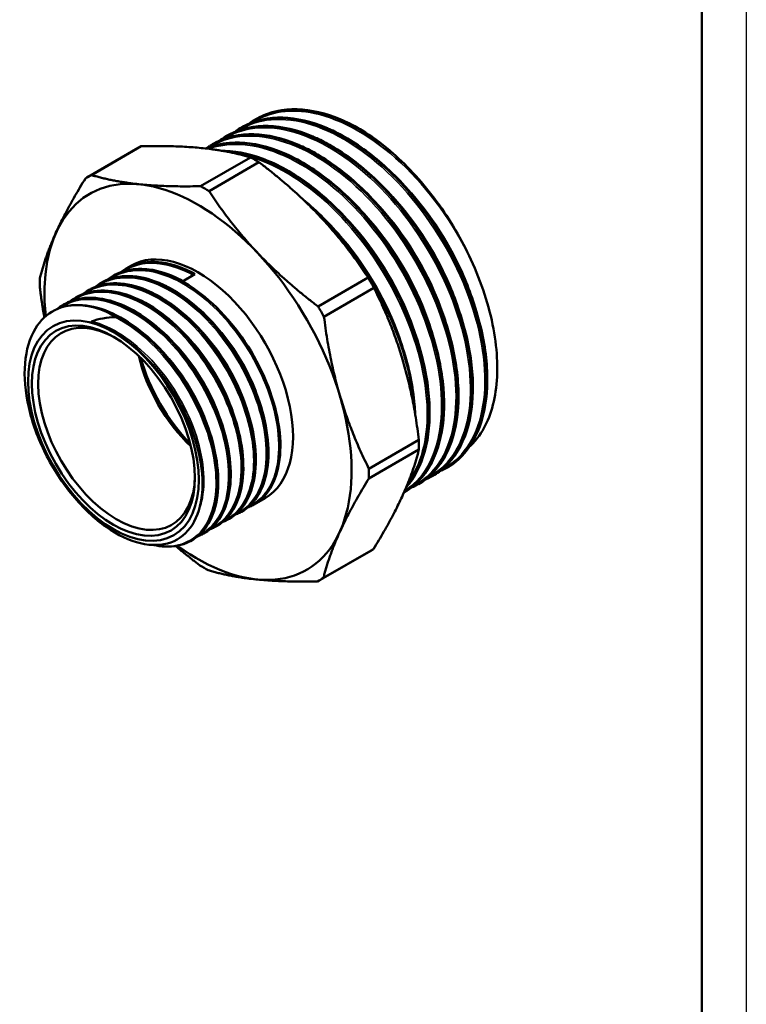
# Model space of a CAD drawing. Header units: millimetres. Extents: x 0 to 698, y -67 to 297.
# Tile 7 of 14: x 128 to 210, y 62 to 174. Entities that reach past the tile are written whole.
import ezdxf

# ---------------------------------------------------------------- set-up
doc = ezdxf.new("R2010")
doc.units = ezdxf.units.MM
for name, color, linetype, lineweight in [('Видимые тонкие (ГОСТ)', 7, 'Continuous', 35), ('Видимый контур (ГОСТ)', 7, 'Continuous', 50), ('Кромка (ГОСТ)', 7, 'Continuous', 50)]:
    doc.layers.add(name, color=color, linetype=linetype, lineweight=lineweight)

# ---------------------------------------------------------------- blocks, each defined once
blk = doc.blocks.new('Рамки ГОСТ_ граница 297x210')
at = {"layer": 'Кромка (ГОСТ)', "lineweight": 25}
blk.add_line((210, 297), (210, 0), dxfattribs=at)
at = {"layer": 'Кромка (ГОСТ)'}
blk.add_line((205, 5), (205, 292), dxfattribs=at)

msp = doc.modelspace()

# ---------------------------------------------------------------- linework, layer by layer
at = {"layer": 'Видимые тонкие (ГОСТ)'}
for points, knots in [([(178.935, 146.483), (176.967, 150.582), (174.17, 154.449), (171.039, 157.381), (167.909, 160.313), (164.46, 162.297), (161.303, 162.971), (158.663, 163.534), (156.237, 163.179), (154.32, 161.969)], [8.4854763, 8.4854763, 8.4854763, 8.4854763, 9.1025095, 9.1025095, 9.1025095, 9.7193712, 9.7193712, 9.7193712, 10.23532, 10.23532, 10.23532, 10.23532]), ([(175.769, 122.858), (176.125, 123.038), (176.464, 123.247), (176.785, 123.486), (178.867, 125.033), (180.172, 127.804), (180.456, 131.297), (180.74, 134.789), (180.002, 138.986), (178.365, 143.13), (176.728, 147.272), (174.2, 151.342), (171.225, 154.603), (168.25, 157.865), (164.842, 160.303), (161.601, 161.476), (158.36, 162.649), (155.302, 162.552), (152.964, 161.197), (152.872, 161.144), (152.782, 161.089), (152.693, 161.032)], [13.3221223, 13.3221223, 13.3221223, 13.3221223, 13.4171101, 13.4171101, 13.4171101, 14.0328561, 14.0328561, 14.0328561, 14.6484548, 14.6484548, 14.6484548, 15.2639091, 15.2639091, 15.2639091, 15.879222, 15.879222, 15.879222, 16.4943964, 16.4943964, 16.4943964, 16.5185053, 16.5185053, 16.5185053, 16.5185053]), ([(174.143, 121.917), (176.3, 123.02), (177.841, 125.227), (178.506, 128.193), (179.214, 131.348), (178.926, 135.348), (177.685, 139.471), (176.444, 143.594), (174.256, 147.822), (171.502, 151.394), (168.748, 154.966), (165.441, 157.866), (162.161, 159.572), (158.882, 161.277), (155.644, 161.78), (153.018, 160.985), (152.322, 160.775), (151.671, 160.474), (151.069, 160.089)], [19.6052876, 19.6052876, 19.6052876, 19.6052876, 20.1827002, 20.1827002, 20.1827002, 20.7969877, 20.7969877, 20.7969877, 21.4111603, 21.4111603, 21.4111603, 22.0252208, 22.0252208, 22.0252208, 22.6391721, 22.6391721, 22.6391721, 22.8016906, 22.8016906, 22.8016906, 22.8016906]), ([(172.513, 120.982), (174.216, 121.856), (175.546, 123.402), (176.349, 125.487), (177.436, 128.307), (177.554, 132.098), (176.671, 136.17), (175.789, 140.24), (173.911, 144.571), (171.367, 148.378), (168.824, 152.184), (165.627, 155.448), (162.341, 157.578), (159.057, 159.707), (155.7, 160.692), (152.863, 160.352), (151.607, 160.202), (150.456, 159.791), (149.444, 159.147)], [25.8883955, 25.8883955, 25.8883955, 25.8883955, 26.3446118, 26.3446118, 26.3446118, 26.9619709, 26.9619709, 26.9619709, 27.5789788, 27.5789788, 27.5789788, 28.1956477, 28.1956477, 28.1956477, 28.8119896, 28.8119896, 28.8119896, 29.0848759, 29.0848759, 29.0848759, 29.0848759]), ([(171.464, 120.375), (172.455, 121.002), (173.299, 121.873), (173.957, 122.968), (175.404, 125.375), (175.942, 128.847), (175.465, 132.759), (174.989, 136.67), (173.5, 141.002), (171.256, 144.975), (169.013, 148.948), (166.025, 152.544), (162.816, 155.117), (159.607, 157.689), (156.193, 159.227), (153.171, 159.451), (151.803, 159.552), (150.519, 159.384), (149.36, 158.965)], [32.2245195, 32.2245195, 32.2245195, 32.2245195, 32.5038467, 32.5038467, 32.5038467, 33.1182345, 33.1182345, 33.1182345, 33.7323902, 33.7323902, 33.7323902, 34.3463255, 34.3463255, 34.3463255, 34.960052, 34.960052, 34.960052, 35.2377604, 35.2377604, 35.2377604, 35.2377604]), ([(171.879, 121.352), (173.304, 123.3), (174.056, 126.103), (174.009, 129.374), (173.956, 133.072), (172.881, 137.351), (170.967, 141.442), (169.055, 145.531), (166.313, 149.412), (163.221, 152.389), (160.109, 155.384), (156.657, 157.45), (153.479, 158.207), (153.295, 158.25), (153.113, 158.29), (152.932, 158.325)], [38.7267892, 38.7267892, 38.7267892, 38.7267892, 39.2699454, 39.2699454, 39.2699454, 39.8840741, 39.8840741, 39.8840741, 40.4977763, 40.4977763, 40.4977763, 41.1153684, 41.1153684, 41.1153684, 41.1509853, 41.1509853, 41.1509853, 41.1509853]), ([(179.738, 140.004), (179.25, 141.89), (178.551, 143.818), (177.662, 145.703), (175.925, 149.382), (173.468, 152.875), (170.697, 155.602)], [8.16924406, 8.16924406, 8.16924406, 8.16924406, 8.47255729, 8.47255729, 8.47255729, 9.06479214, 9.06479214, 9.06479214, 9.06479214]), ([(178.113, 139.058), (177.648, 140.861), (176.989, 142.703), (176.155, 144.508), (174.412, 148.278), (171.909, 151.87), (169.076, 154.658)], [14.45207753, 14.45207753, 14.45207753, 14.45207753, 14.74201876, 14.74201876, 14.74201876, 15.34760024, 15.34760024, 15.34760024, 15.34760024]), ([(176.489, 138.113), (176.07, 139.74), (175.493, 141.398), (174.771, 143.033), (173.046, 146.937), (170.496, 150.687), (167.582, 153.588), (167.54, 153.63), (167.497, 153.672), (167.455, 153.713)], [20.73490841, 20.73490841, 20.73490841, 20.73490841, 20.99657465, 20.99657465, 20.99657465, 21.62133018, 21.62133018, 21.62133018, 21.63041084, 21.63041084, 21.63041084, 21.63041084]), ([(174.86, 137.186), (174.453, 138.761), (173.899, 140.365), (173.208, 141.949), (171.495, 145.874), (168.946, 149.653), (166.025, 152.579), (165.952, 152.653), (165.878, 152.726), (165.804, 152.799)], [27.01871725, 27.01871725, 27.01871725, 27.01871725, 27.27204514, 27.27204514, 27.27204514, 27.89954752, 27.89954752, 27.89954752, 27.91534831, 27.91534831, 27.91534831, 27.91534831]), ([(173.234, 136.247), (172.863, 137.684), (172.37, 139.146), (171.76, 140.594), (170.113, 144.509), (167.625, 148.308), (164.747, 151.286), (164.559, 151.481), (164.369, 151.672), (164.178, 151.859)], [33.30190256, 33.30190256, 33.30190256, 33.30190256, 33.53308224, 33.53308224, 33.53308224, 34.15770526, 34.15770526, 34.15770526, 34.19853362, 34.19853362, 34.19853362, 34.19853362]), ([(171.608, 135.308), (171.276, 136.596), (170.845, 137.903), (170.32, 139.204), (168.736, 143.124), (166.302, 146.959), (163.454, 149.997), (163.157, 150.314), (162.856, 150.621), (162.551, 150.92)], [39.58508787, 39.58508787, 39.58508787, 39.58508787, 39.79228816, 39.79228816, 39.79228816, 40.41666444, 40.41666444, 40.41666444, 40.48171893, 40.48171893, 40.48171893, 40.48171893]), ([(139.672, 145.114), (140.991, 146), (142.681, 146.28), (144.526, 145.895), (145.528, 145.687), (146.573, 145.289), (147.62, 144.718)], [40.01262086, 40.01262086, 40.01262086, 40.01262086, 40.54503282, 40.54503282, 40.54503282, 40.83397029, 40.83397029, 40.83397029, 40.83397029]), ([(136.844, 143.481), (137.264, 143.767), (137.721, 143.992), (138.211, 144.15), (140.165, 144.779), (142.628, 144.335), (145.083, 142.921), (147.537, 141.507), (149.966, 139.132), (151.858, 136.315), (153.75, 133.498), (155.093, 130.258), (155.61, 127.297), (156.143, 124.24), (155.791, 121.504), (154.645, 119.719), (154.103, 118.874), (153.385, 118.244), (152.539, 117.852)], [27.4462502, 27.4462502, 27.4462502, 27.4462502, 27.6163594, 27.6163594, 27.6163594, 28.2945069, 28.2945069, 28.2945069, 28.9723637, 28.9723637, 28.9723637, 29.6499456, 29.6499456, 29.6499456, 30.349368, 30.349368, 30.349368, 30.6804269, 30.6804269, 30.6804269, 30.6804269]), ([(138.256, 144.301), (138.316, 144.342), (138.377, 144.381), (138.438, 144.419), (140.159, 145.485), (142.483, 145.517), (144.921, 144.516), (147.357, 143.515), (149.891, 141.489), (151.987, 138.88), (154.083, 136.272), (155.728, 133.101), (156.582, 130.053), (157.441, 126.984), (157.491, 124.061), (156.733, 121.926), (156.184, 120.381), (155.213, 119.257), (153.955, 118.666)], [33.7294356, 33.7294356, 33.7294356, 33.7294356, 33.75366, 33.75366, 33.75366, 34.4322408, 34.4322408, 34.4322408, 35.1102118, 35.1102118, 35.1102118, 35.7876359, 35.7876359, 35.7876359, 36.469695, 36.469695, 36.469695, 36.9635411, 36.9635411, 36.9635411, 36.9635411]), ([(135.432, 142.661), (136.266, 143.226), (137.245, 143.552), (138.325, 143.609), (140.507, 143.723), (143.085, 142.736), (145.508, 140.867), (147.931, 138.999), (150.183, 136.264), (151.788, 133.262), (153.386, 130.275), (154.332, 127.044), (154.434, 124.269), (154.537, 121.484), (153.789, 119.179), (152.364, 117.858), (151.994, 117.516), (151.579, 117.24), (151.128, 117.033)], [21.1630649, 21.1630649, 21.1630649, 21.1630649, 21.5002827, 21.5002827, 21.5002827, 22.1817615, 22.1817615, 22.1817615, 22.8628051, 22.8628051, 22.8628051, 23.540485, 23.540485, 23.540485, 24.2207093, 24.2207093, 24.2207093, 24.397119, 24.397119, 24.397119, 24.397119]), ([(132.576, 141.019), (134.15, 142.092), (136.267, 142.273), (138.535, 141.521), (140.95, 140.719), (143.52, 138.865), (145.701, 136.365), (147.881, 133.866), (149.658, 130.739), (150.659, 127.664), (151.66, 124.59), (151.878, 121.591), (151.279, 119.319), (150.783, 117.439), (149.729, 116.068), (148.298, 115.397)], [8.5935153, 8.5935153, 8.5935153, 8.5935153, 9.231517, 9.231517, 9.231517, 9.9109131, 9.9109131, 9.9109131, 10.5901319, 10.5901319, 10.5901319, 11.2691773, 11.2691773, 11.2691773, 11.8310326, 11.8310326, 11.8310326, 11.8310326]), ([(134.016, 141.846), (135.156, 142.613), (136.57, 142.932), (138.127, 142.751), (140.421, 142.483), (143.011, 141.132), (145.351, 138.992), (147.691, 136.854), (149.765, 133.943), (151.139, 130.891), (152.512, 127.841), (153.177, 124.671), (153.001, 122.069), (152.824, 119.468), (151.809, 117.453), (150.184, 116.462), (150.033, 116.37), (149.876, 116.287), (149.715, 116.213)], [14.8798796, 14.8798796, 14.8798796, 14.8798796, 15.3400311, 15.3400311, 15.3400311, 16.0179738, 16.0179738, 16.0179738, 16.6957747, 16.6957747, 16.6957747, 17.3734378, 17.3734378, 17.3734378, 18.0509669, 18.0509669, 18.0509669, 18.1139337, 18.1139337, 18.1139337, 18.1139337]), ([(136.159, 139.498), (138.394, 138.943), (140.832, 137.357), (142.934, 135.104), (145.035, 132.853), (146.784, 129.953), (147.797, 127.068), (148.811, 124.184), (149.082, 121.336), (148.561, 119.174), (148.486, 118.863), (148.395, 118.567), (148.289, 118.287)], [2.8798498, 2.8798498, 2.8798498, 2.8798498, 3.576419, 3.576419, 3.576419, 4.2727633, 4.2727633, 4.2727633, 4.968887, 4.968887, 4.968887, 5.0689782, 5.0689782, 5.0689782, 5.0689782]), ([(138.846, 139.972), (141.311, 138.7), (143.796, 136.433), (145.773, 133.667), (147.75, 130.902), (149.205, 127.659), (149.834, 124.648), (150.464, 121.637), (150.264, 118.879), (149.29, 116.978), (148.315, 115.077), (146.574, 114.045), (144.454, 114.112), (144.072, 114.124), (143.679, 114.172), (143.277, 114.254)], [3.1083047, 3.1083047, 3.1083047, 3.1083047, 3.7894789, 3.7894789, 3.7894789, 4.4704393, 4.4704393, 4.4704393, 5.1511899, 5.1511899, 5.1511899, 5.8317349, 5.8317349, 5.8317349, 5.9542342, 5.9542342, 5.9542342, 5.9542342]), ([(147.927, 139.049), (149.99, 137.031), (151.787, 134.373), (152.952, 131.628), (153.377, 130.628), (153.716, 129.619), (153.966, 128.629)], [28.63698014, 28.63698014, 28.63698014, 28.63698014, 29.30131441, 29.30131441, 29.30131441, 29.54349619, 29.54349619, 29.54349619, 29.54349619]), ([(149.342, 139.865), (151.409, 137.843), (153.208, 135.18), (154.372, 132.431), (154.794, 131.437), (155.131, 130.434), (155.379, 129.45)], [34.92031071, 34.92031071, 34.92031071, 34.92031071, 35.58563054, 35.58563054, 35.58563054, 35.82625221, 35.82625221, 35.82625221, 35.82625221]), ([(139.393, 137.849), (141.685, 136.383), (143.905, 134.022), (145.561, 131.309), (147.216, 128.596), (148.295, 125.554), (148.565, 122.877), (148.571, 122.819), (148.576, 122.761), (148.581, 122.704)], [3.220011, 3.220011, 3.220011, 3.220011, 3.9177552, 3.9177552, 3.9177552, 4.6152757, 4.6152757, 4.6152757, 4.6303367, 4.6303367, 4.6303367, 4.6303367]), ([(146.502, 138.243), (146.513, 138.232), (146.524, 138.222), (146.535, 138.211), (148.698, 136.092), (150.56, 133.268), (151.714, 130.386), (152.056, 129.53), (152.336, 128.671), (152.55, 127.826)], [22.35267526, 22.35267526, 22.35267526, 22.35267526, 22.35623443, 22.35623443, 22.35623443, 23.05248459, 23.05248459, 23.05248459, 23.25918097, 23.25918097, 23.25918097, 23.25918097]), ([(145.088, 137.427), (145.122, 137.394), (145.156, 137.36), (145.19, 137.327), (147.336, 135.203), (149.18, 132.388), (150.32, 129.518), (150.653, 128.679), (150.926, 127.837), (151.135, 127.009)], [16.06948995, 16.06948995, 16.06948995, 16.06948995, 16.08039601, 16.08039601, 16.08039601, 16.77342867, 16.77342867, 16.77342867, 16.97599566, 16.97599566, 16.97599566, 16.97599566]), ([(143.692, 136.592), (143.84, 136.447), (143.987, 136.299), (144.132, 136.148), (146.25, 133.946), (148.035, 131.08), (149.097, 128.201), (149.348, 127.523), (149.558, 126.845), (149.726, 126.176)], [9.78824765, 9.78824765, 9.78824765, 9.78824765, 9.83594202, 9.83594202, 9.83594202, 10.53045737, 10.53045737, 10.53045737, 10.6941723, 10.6941723, 10.6941723, 10.6941723])]:
    msp.add_open_spline(points, degree=3, knots=knots, dxfattribs=at)
at = {"layer": 'Видимый контур (ГОСТ)'}
for p, q in [((154.68, 162.322), (154.674, 162.319)), ((153.053, 161.383), (153.048, 161.38)), ((151.427, 160.444), (151.421, 160.441)), ((135.757, 155.814), (141.393, 159.067)), ((136.128, 156.016), (141.763, 159.27)), ((149.801, 159.505), (149.795, 159.502)), ((148.453, 154.756), (154.088, 158.009)), ((149.399, 154.207), (155.035, 157.46)), ((140.592, 145.782), (140.056, 145.473)), ((138.653, 144.663), (138.641, 144.656)), ((147.805, 144.825), (146.402, 144.015)), ((137.238, 143.846), (137.227, 143.84)), ((161.7, 141.182), (167.336, 144.435)), ((135.824, 143.03), (135.813, 143.023)), ((162.367, 140.022), (168.003, 143.276)), ((132.996, 141.397), (132.985, 141.39)), ((134.41, 142.213), (134.399, 142.207)), ((167.438, 122.862), (173.074, 126.116)), ((167.436, 121.771), (173.072, 125.025)), ((176.291, 123.011), (176.286, 123.008)), ((174.665, 122.072), (174.659, 122.069)), ((171.412, 120.194), (171.407, 120.191)), ((173.039, 121.133), (173.033, 121.13)), ((155.737, 119.55), (154.494, 118.832)), ((153.091, 118.022), (153.079, 118.016)), ((151.676, 117.206), (151.665, 117.199)), ((150.262, 116.389), (150.251, 116.383)), ((147.434, 114.756), (147.422, 114.75)), ((148.848, 115.573), (148.837, 115.566)), ((162.007, 110.347), (167.643, 113.601)), ((162.307, 110.529), (167.942, 113.782))]:
    msp.add_line(p, q, dxfattribs=at)
for centre, major_axis, start_param, end_param in [((154.518, 136.334), (-13.125, 22.733), 6.2553196, 6.2831853), ((154.518, 136.334), (-13.125, 22.733), 5.4699214, 5.5209035), ((166.155, 143.053), (-11.212, 19.421), 5.2446865, 5.2665947), ((148.882, 133.081), (-13.125, 22.733), 6.2553196, 6.3063017), ((148.164, 132.666), (12.246, -21.211), 5.3645127, 10.3353109), ((148.882, 133.081), (13.125, -22.733), 2.3283288, 2.3793109), ((148.164, 132.666), (7.572, -13.116), 0, 3.1415927), ((148.882, 133.081), (-13.125, 22.733), 0.7575324, 0.8085145), ((154.518, 136.334), (-13.125, 22.733), 4.6845232, 4.7355054), ((139.241, 127.514), (-7.572, 13.116), 5.8465295, 5.8965551), ((148.882, 133.081), (13.125, -22.733), 1.5429306, 1.5939127), ((138.972, 127.359), (-6.25, 10.825), 5.5175923, 10.1903709), ((149.932, 133.687), (6.25, -10.825), 4.2228668, 5.2019111), ((150.639, 134.095), (6.75, -11.691), 4.2869142, 5.1378637), ((154.518, 136.334), (-13.125, 22.733), 3.8991251, 3.9501072), ((148.882, 133.081), (13.125, -22.733), 0.7575324, 0.8085145), ((154.518, 136.334), (13.125, -22.733), 0, 0.0231164), ((148.882, 133.081), (-13.125, 22.733), 2.3283288, 2.3793109), ((148.882, 133.081), (13.125, -22.733), 6.2553196, 6.3063017)]:
    msp.add_ellipse(centre, major_axis=major_axis, ratio=0.5773503, start_param=start_param, end_param=end_param, dxfattribs=at)
for major_axis in [(-6.81, 11.795), (-6.5, 11.258)]:
    msp.add_ellipse((138.618, 127.155), major_axis=major_axis, ratio=0.5773503, dxfattribs=at)
for points, knots in [([(154.352, 162.121), (156.396, 163.429), (159.026, 163.757), (161.877, 163.042), (164.562, 162.369), (167.433, 160.782), (170.126, 158.487)], [-10.2387315, -10.2387315, -10.2387315, -10.2387315, -9.6892012, -9.6892012, -9.6892012, -9.1716773, -9.1716773, -9.1716773, -9.1716773]), ([(169.789, 158.778), (166.583, 161.425), (163.15, 163.052), (160.092, 163.364), (158.076, 163.57), (156.229, 163.204), (154.683, 162.316)], [2.9104002, 2.9104002, 2.9104002, 2.9104002, 3.5231802, 3.5231802, 3.5231802, 3.9269908, 3.9269908, 3.9269908, 3.9269908]), ([(155.012, 162.503), (156.286, 163.159), (157.768, 163.476), (160.893, 163.39), (162.572, 162.997), (164.597, 162.144), (164.936, 161.989), (165.275, 161.822)], [0, 0, 0, 0, 0.7146976, 0.7146976, 1.4203678, 1.4203678, 1.5616667, 1.5616667, 1.5616667, 1.5616667]), ([(152.726, 161.182), (152.994, 161.355), (153.272, 161.512), (153.56, 161.651), (156.007, 162.832), (159.143, 162.735), (162.416, 161.382), (165.687, 160.031), (169.081, 157.432), (172.002, 154.056), (174.92, 150.682), (177.354, 146.547), (178.878, 142.393), (180.401, 138.242), (181.009, 134.09), (180.604, 130.682), (180.197, 127.252), (178.765, 124.592), (176.576, 123.185), (176.384, 123.061), (176.186, 122.948), (175.983, 122.844)], [-16.5219168, -16.5219168, -16.5219168, -16.5219168, -16.4496305, -16.4496305, -16.4496305, -15.8353362, -15.8353362, -15.8353362, -15.2215583, -15.2215583, -15.2215583, -14.6082501, -14.6082501, -14.6082501, -13.9953652, -13.9953652, -13.9953652, -13.3786405, -13.3786405, -13.3786405, -13.3245019, -13.3245019, -13.3245019, -13.3245019]), ([(176.289, 123.017), (176.988, 123.418), (177.619, 123.936), (178.168, 124.567), (179.939, 126.6), (180.849, 129.793), (180.723, 133.566), (180.597, 137.338), (179.437, 141.672), (177.442, 145.782), (175.448, 149.892), (172.628, 153.76), (169.479, 156.685), (166.331, 159.609), (162.87, 161.578), (159.706, 162.232), (157.213, 162.748), (154.914, 162.445), (153.055, 161.38)], [7.0685835, 7.0685835, 7.0685835, 7.0685835, 7.2597488, 7.2597488, 7.2597488, 7.8762553, 7.8762553, 7.8762553, 8.4925861, 8.4925861, 8.4925861, 9.108744, 9.108744, 9.108744, 9.7247322, 9.7247322, 9.7247322, 10.2101761, 10.2101761, 10.2101761, 10.2101761]), ([(153.385, 161.564), (154.66, 162.22), (156.142, 162.537), (159.267, 162.451), (160.946, 162.058), (162.807, 161.274), (162.982, 161.197), (163.683, 160.876), (164.211, 160.604), (166.336, 159.392), (167.945, 158.198), (171.105, 155.291), (172.68, 153.506), (175.461, 149.663), (176.702, 147.559), (178.709, 143.293), (179.5, 141.079), (180.542, 136.818), (180.805, 134.718), (180.778, 130.89), (180.487, 129.115), (179.387, 126.11), (178.564, 124.842), (177.232, 123.645), (176.917, 123.404), (176.586, 123.191)], [0, 0, 0, 0, 0.7146976, 0.7146976, 1.4203678, 1.4203678, 1.4934123, 1.4934123, 1.7127781, 1.7127781, 2.3773987, 2.3773987, 3.0950571, 3.0950571, 3.8098934, 3.8098934, 4.5243932, 4.5243932, 5.2393101, 5.2393101, 5.9553188, 5.9553188, 6.6713088, 6.6713088, 6.876519, 6.876519, 6.876519, 6.876519]), ([(151.102, 160.238), (151.891, 160.749), (152.766, 161.116), (153.711, 161.325), (156.44, 161.93), (159.742, 161.222), (163.039, 159.333), (166.335, 157.444), (169.611, 154.384), (172.291, 150.703), (174.971, 147.023), (177.045, 142.74), (178.152, 138.622), (179.259, 134.505), (179.396, 130.573), (178.548, 127.529), (177.814, 124.894), (176.344, 122.935), (174.356, 121.905)], [-22.8051022, -22.8051022, -22.8051022, -22.8051022, -22.5924097, -22.5924097, -22.5924097, -21.9785942, -21.9785942, -21.9785942, -21.365021, -21.365021, -21.365021, -20.7516786, -20.7516786, -20.7516786, -20.1385554, -20.1385554, -20.1385554, -19.6076872, -19.6076872, -19.6076872, -19.6076872]), ([(174.665, 122.073), (174.904, 122.211), (175.135, 122.362), (175.358, 122.528), (177.448, 124.082), (178.758, 126.863), (179.046, 130.367), (179.334, 133.871), (178.597, 138.083), (176.959, 142.242), (175.32, 146.401), (172.788, 150.489), (169.805, 153.77), (166.823, 157.05), (163.403, 159.507), (160.148, 160.699), (156.894, 161.889), (153.819, 161.808), (151.463, 160.465), (151.451, 160.458), (151.439, 160.451), (151.427, 160.444)], [13.3517688, 13.3517688, 13.3517688, 13.3517688, 13.417265, 13.417265, 13.417265, 14.0321491, 14.0321491, 14.0321491, 14.6468873, 14.6468873, 14.6468873, 15.2614828, 15.2614828, 15.2614828, 15.8759384, 15.8759384, 15.8759384, 16.4902571, 16.4902571, 16.4902571, 16.4933614, 16.4933614, 16.4933614, 16.4933614]), ([(151.759, 160.625), (153.034, 161.281), (154.516, 161.598), (157.64, 161.512), (159.32, 161.119), (161.187, 160.333), (161.367, 160.253), (162.092, 159.92), (162.638, 159.637), (164.833, 158.373), (166.497, 157.121), (169.691, 154.124), (171.253, 152.323), (174.004, 148.454), (175.228, 146.34), (177.196, 142.065), (177.965, 139.852), (178.961, 135.601), (179.2, 133.511), (179.124, 129.712), (178.809, 127.955), (177.663, 124.995), (176.818, 123.753), (175.508, 122.632), (175.24, 122.432), (174.96, 122.252)], [0, 0, 0, 0, 0.7146976, 0.7146976, 1.4203678, 1.4203678, 1.4958336, 1.4958336, 1.7224871, 1.7224871, 2.4096635, 2.4096635, 3.1265325, 3.1265325, 3.8413607, 3.8413607, 4.5558607, 4.5558607, 5.2708147, 5.2708147, 5.9868737, 5.9868737, 6.7027473, 6.7027473, 6.8762847, 6.8762847, 6.8762847, 6.8762847]), ([(169.789, 158.778), (168.751, 159.659), (167.691, 160.43), (166.067, 161.415), (165.594, 161.665), (165.275, 161.822)], [-0.27200124, -0.27200124, -0.27200124, -0.27200124, -0.13386207, -0.13386207, -0.05846279, -0.05846279, -0.05846279, -0.05846279]), ([(149.477, 159.297), (150.747, 160.113), (152.238, 160.562), (153.877, 160.598), (156.834, 160.665), (160.255, 159.393), (163.535, 157.018), (166.813, 154.645), (169.934, 151.18), (172.346, 147.253), (174.757, 143.328), (176.45, 138.96), (177.129, 134.938), (177.807, 130.919), (177.471, 127.266), (176.189, 124.639), (175.377, 122.975), (174.189, 121.727), (172.727, 120.971)], [-29.0882875, -29.0882875, -29.0882875, -29.0882875, -28.7464904, -28.7464904, -28.7464904, -28.1296001, -28.1296001, -28.1296001, -27.5130713, -27.5130713, -27.5130713, -26.8968921, -26.8968921, -26.8968921, -26.2810501, -26.2810501, -26.2810501, -25.8908725, -25.8908725, -25.8908725, -25.8908725]), ([(173.038, 121.135), (175, 122.275), (176.414, 124.363), (177.063, 127.121), (177.802, 130.264), (177.547, 134.262), (176.332, 138.397), (175.117, 142.532), (172.949, 146.786), (170.204, 150.395), (167.459, 154.003), (164.15, 156.951), (160.857, 158.708), (157.564, 160.465), (154.302, 161.022), (151.641, 160.277), (150.99, 160.094), (150.375, 159.834), (149.803, 159.501)], [19.6349541, 19.6349541, 19.6349541, 19.6349541, 20.1734581, 20.1734581, 20.1734581, 20.7869004, 20.7869004, 20.7869004, 21.400229, 21.400229, 21.400229, 22.0134471, 22.0134471, 22.0134471, 22.6265573, 22.6265573, 22.6265573, 22.7765467, 22.7765467, 22.7765467, 22.7765467]), ([(150.133, 159.686), (151.407, 160.342), (152.889, 160.659), (156.014, 160.573), (157.693, 160.18), (159.566, 159.391), (159.753, 159.309), (160.5, 158.964), (161.064, 158.67), (163.331, 157.354), (165.049, 156.042), (168.277, 152.955), (169.826, 151.137), (172.545, 147.243), (173.751, 145.12), (175.68, 140.837), (176.426, 138.624), (177.376, 134.384), (177.591, 132.305), (177.467, 128.535), (177.127, 126.798), (175.936, 123.883), (175.069, 122.668), (173.783, 121.621), (173.562, 121.46), (173.333, 121.313)], [0, 0, 0, 0, 0.7146976, 0.7146976, 1.4203678, 1.4203678, 1.4982549, 1.4982549, 1.7321981, 1.7321981, 2.4419853, 2.4419853, 3.1580372, 3.1580372, 3.8728596, 3.8728596, 4.5873613, 4.5873613, 5.302354, 5.302354, 6.018462, 6.018462, 6.7342022, 6.7342022, 6.8760224, 6.8760224, 6.8760224, 6.8760224]), ([(149.062, 159.006), (150.204, 159.486), (151.486, 159.714), (154.388, 159.634), (156.067, 159.241), (159.462, 157.811), (161.221, 156.747), (164.586, 154.091), (166.235, 152.464), (169.214, 148.863), (170.583, 146.844), (172.877, 142.676), (173.831, 140.474), (175.216, 136.162), (175.663, 133.999), (176.003, 129.979), (175.899, 128.071), (175.156, 124.748), (174.507, 123.29), (173.076, 121.438), (172.429, 120.839), (171.707, 120.374)], [0.1016005, 0.1016005, 0.1016005, 0.1016005, 0.7146976, 0.7146976, 1.4203678, 1.4203678, 2.1351856, 2.1351856, 2.8514239, 2.8514239, 3.5666255, 3.5666255, 4.2811683, 4.2811683, 4.9958516, 4.9958516, 5.7114555, 5.7114555, 6.4278814, 6.4278814, 6.8753631, 6.8753631, 6.8753631, 6.8753631]), ([(171.409, 120.2), (172.873, 121.05), (174.04, 122.417), (174.8, 124.212), (175.966, 126.966), (176.17, 130.715), (175.366, 134.779), (174.561, 138.84), (172.753, 143.198), (170.256, 147.063), (167.76, 150.926), (164.588, 154.279), (161.298, 156.515), (158.011, 158.75), (154.621, 159.859), (151.728, 159.637), (150.781, 159.564), (149.889, 159.349), (149.065, 159.001)], [25.9181394, 25.9181394, 25.9181394, 25.9181394, 26.3198935, 26.3198935, 26.3198935, 26.9363194, 26.9363194, 26.9363194, 27.5523995, 27.5523995, 27.5523995, 28.1681457, 28.1681457, 28.1681457, 28.7835703, 28.7835703, 28.7835703, 28.9849942, 28.9849942, 28.9849942, 28.9849942]), ([(149.067, 159), (150.588, 159.634), (152.344, 159.818), (154.227, 159.521), (157.339, 159.03), (160.784, 157.227), (163.958, 154.439), (167.132, 151.652), (170.021, 147.893), (172.119, 143.837), (174.217, 139.782), (175.515, 135.449), (175.792, 131.616), (176.069, 127.783), (175.324, 124.468), (173.699, 122.265), (173.054, 121.391), (172.272, 120.693), (171.381, 120.185)], [-35.2675808, -35.2675808, -35.2675808, -35.2675808, -34.8963059, -34.8963059, -34.8963059, -34.2827113, -34.2827113, -34.2827113, -33.6692341, -33.6692341, -33.6692341, -33.0558713, -33.0558713, -33.0558713, -32.4426201, -32.4426201, -32.4426201, -32.1993054, -32.1993054, -32.1993054, -32.1993054]), ([(150.931, 158.742), (151.023, 158.742), (151.116, 158.74), (152.761, 158.695), (154.441, 158.302), (157.836, 156.872), (159.595, 155.808), (162.96, 153.152), (164.609, 151.525), (167.588, 147.924), (168.956, 145.905), (171.25, 141.737), (172.205, 139.535), (173.589, 135.223), (174.037, 133.06), (174.377, 129.04), (174.273, 127.132), (173.53, 123.809), (172.881, 122.351), (171.886, 121.064), (171.768, 120.922), (171.647, 120.784)], [0.6723999, 0.6723999, 0.6723999, 0.6723999, 0.7146976, 0.7146976, 1.4203678, 1.4203678, 2.1351856, 2.1351856, 2.8514239, 2.8514239, 3.5666255, 3.5666255, 4.2811683, 4.2811683, 4.9958516, 4.9958516, 5.7114555, 5.7114555, 6.4278814, 6.4278814, 6.5202827, 6.5202827, 6.5202827, 6.5202827]), ([(171.652, 120.801), (171.879, 121.059), (172.092, 121.336), (172.291, 121.631), (173.84, 123.931), (174.494, 127.325), (174.128, 131.202), (173.762, 135.078), (172.377, 139.419), (170.211, 143.447), (168.046, 147.473), (165.109, 151.168), (161.915, 153.868), (158.721, 156.568), (155.285, 158.261), (152.206, 158.641), (151.807, 158.691), (151.414, 158.718), (151.029, 158.723)], [32.3913911, 32.3913911, 32.3913911, 32.3913911, 32.4700285, 32.4700285, 32.4700285, 33.0835334, 33.0835334, 33.0835334, 33.696811, 33.696811, 33.696811, 34.3098727, 34.3098727, 34.3098727, 34.9227302, 34.9227302, 34.9227302, 35.0021569, 35.0021569, 35.0021569, 35.0021569]), ([(151.052, 158.714), (152.238, 158.693), (153.491, 158.472), (154.777, 158.047), (158.017, 156.979), (161.452, 154.63), (164.478, 151.427), (167.503, 148.225), (170.105, 144.183), (171.828, 140.031), (173.55, 135.879), (174.387, 131.637), (174.196, 128.067), (174.036, 125.05), (173.143, 122.525), (171.654, 120.808)], [-41.2834845, -41.2834845, -41.2834845, -41.2834845, -41.0393475, -41.0393475, -41.0393475, -40.4244187, -40.4244187, -40.4244187, -39.8096365, -39.8096365, -39.8096365, -39.1949981, -39.1949981, -39.1949981, -38.6755375, -38.6755375, -38.6755375, -38.6755375]), ([(178.935, 146.483), (177.884, 148.759), (176.588, 150.963), (173.592, 155.067), (171.904, 156.93), (170.126, 158.487)], [-1.5390342, -1.5390342, -1.5390342, -1.5390342, -0.7788473, -0.7788473, 0, 0, 0, 0]), ([(160.027, 153.239), (161.58, 151.968), (163.094, 150.451), (165.962, 146.985), (167.33, 144.966), (169.624, 140.798), (170.578, 138.596), (171.963, 134.284), (172.41, 132.121), (172.61, 129.757), (172.632, 129.404), (172.645, 129.056)], [2.1888458, 2.1888458, 2.1888458, 2.1888458, 2.8514239, 2.8514239, 3.5666255, 3.5666255, 4.2811683, 4.2811683, 4.9958516, 4.9958516, 5.1223567, 5.1223567, 5.1223567, 5.1223567]), ([(172.557, 129.553), (172.34, 132.872), (171.366, 136.574), (169.748, 140.155), (167.887, 144.271), (165.182, 148.209), (162.105, 151.262), (161.68, 151.684), (161.248, 152.089), (160.81, 152.476)], [39.3289912, 39.3289912, 39.3289912, 39.3289912, 39.8620717, 39.8620717, 39.8620717, 40.4748285, 40.4748285, 40.4748285, 40.5595159, 40.5595159, 40.5595159, 40.5595159]), ([(138.408, 144.504), (139.139, 144.98), (139.977, 145.276), (140.895, 145.372), (143.036, 145.596), (145.597, 144.727), (148.037, 142.956), (150.476, 141.187), (152.779, 138.53), (154.463, 135.563), (156.162, 132.571), (157.22, 129.283), (157.42, 126.421), (157.619, 123.566), (156.963, 121.155), (155.605, 119.715), (155.215, 119.301), (154.768, 118.969), (154.274, 118.72)], [33.7412359, 33.7412359, 33.7412359, 33.7412359, 34.0314709, 34.0314709, 34.0314709, 34.7086611, 34.7086611, 34.7086611, 35.3852692, 35.3852692, 35.3852692, 36.0673284, 36.0673284, 36.0673284, 36.7475092, 36.7475092, 36.7475092, 36.9428161, 36.9428161, 36.9428161, 36.9428161]), ([(146.402, 144.015), (143.93, 145.383), (141.466, 145.764), (139.529, 145.069), (139.224, 144.959), (138.932, 144.822), (138.654, 144.661)], [-40.8407045, -40.8407045, -40.8407045, -40.8407045, -40.16238917, -40.16238917, -40.16238917, -40.05530633, -40.05530633, -40.05530633, -40.05530633]), ([(139.82, 145.325), (140.145, 145.537), (140.491, 145.713), (140.856, 145.851), (142.804, 146.583), (145.3, 146.211), (147.805, 144.825)], [40.02442116, 40.02442116, 40.02442116, 40.02442116, 40.15346881, 40.15346881, 40.15346881, 40.8407045, 40.8407045, 40.8407045, 40.8407045]), ([(178.761, 125.318), (179.091, 125.623), (179.399, 125.962), (180.726, 127.701), (181.422, 129.49), (182.042, 133.717), (181.957, 136.118), (181.002, 141.223), (180.137, 143.88), (178.935, 146.483)], [-2.8256464, -2.8256464, -2.8256464, -2.8256464, -2.5920142, -2.5920142, -1.7329735, -1.7329735, -0.8689686, -0.8689686, 0, 0, 0, 0]), ([(136.993, 143.689), (138.166, 144.444), (139.617, 144.738), (141.209, 144.519), (143.528, 144.199), (146.132, 142.794), (148.472, 140.61), (150.811, 138.426), (152.872, 135.48), (154.224, 132.409), (155.576, 129.338), (156.21, 126.164), (156.002, 123.571), (155.792, 120.956), (154.727, 118.951), (153.05, 117.999), (152.988, 117.964), (152.925, 117.93), (152.862, 117.898)], [27.4580505, 27.4580505, 27.4580505, 27.4580505, 27.9227299, 27.9227299, 27.9227299, 28.5996113, 28.5996113, 28.5996113, 29.2762101, 29.2762101, 29.2762101, 29.9525418, 29.9525418, 29.9525418, 30.6345676, 30.6345676, 30.6345676, 30.6596308, 30.6596308, 30.6596308, 30.6596308]), ([(153.089, 118.026), (153.433, 118.223), (153.753, 118.462), (154.044, 118.745), (155.447, 120.107), (156.166, 122.445), (156.038, 125.251), (155.909, 128.056), (154.933, 131.31), (153.307, 134.307), (151.682, 137.304), (149.42, 140.025), (146.993, 141.879), (144.567, 143.732), (141.994, 144.707), (139.814, 144.588), (138.87, 144.536), (138.003, 144.28), (137.243, 143.839)], [-36.9137137, -36.9137137, -36.9137137, -36.9137137, -36.7734031, -36.7734031, -36.7734031, -36.0960963, -36.0960963, -36.0960963, -35.4189438, -35.4189438, -35.4189438, -34.7419416, -34.7419416, -34.7419416, -34.0650859, -34.0650859, -34.0650859, -33.772121, -33.772121, -33.772121, -33.772121]), ([(137.483, 143.979), (138.351, 144.422), (139.359, 144.636), (141.479, 144.582), (142.618, 144.319), (143.985, 143.749), (144.21, 143.647), (144.548, 143.483), (144.661, 143.426), (145.113, 143.19), (145.453, 142.994), (146.814, 142.14), (147.836, 141.332), (149.9, 139.348), (150.949, 138.108), (152.784, 135.465), (153.594, 134.029), (154.885, 131.138), (155.381, 129.648), (156.007, 126.796), (156.143, 125.4), (156.041, 122.875), (155.801, 121.713), (154.976, 119.772), (154.379, 118.967), (153.532, 118.309), (153.418, 118.227), (153.301, 118.151)], [0, 0, 0, 0, 0.4806541, 0.4806541, 0.9558757, 0.9558757, 1.0491948, 1.0491948, 1.0959182, 1.0959182, 1.2362213, 1.2362213, 1.6608541, 1.6608541, 2.1464921, 2.1464921, 2.6292813, 2.6292813, 3.1118769, 3.1118769, 3.5949202, 3.5949202, 4.0789451, 4.0789451, 4.5625043, 4.5625043, 4.6353161, 4.6353161, 4.6353161, 4.6353161]), ([(138.897, 144.795), (139.766, 145.238), (140.773, 145.453), (142.894, 145.398), (144.032, 145.136), (145.598, 144.483), (146.025, 144.277), (146.451, 144.043)], [0, 0, 0, 0, 0.4806541, 0.4806541, 0.9558757, 0.9558757, 1.1319914, 1.1319914, 1.1319914, 1.1319914]), ([(135.576, 142.877), (137.192, 143.921), (139.351, 144.053), (141.651, 143.243), (144.093, 142.382), (146.675, 140.465), (148.852, 137.912), (151.027, 135.361), (152.782, 132.193), (153.747, 129.099), (154.713, 126.007), (154.884, 123.011), (154.235, 120.764), (153.737, 119.037), (152.758, 117.762), (151.446, 117.085)], [21.1748652, 21.1748652, 21.1748652, 21.1748652, 21.8154774, 21.8154774, 21.8154774, 22.4956145, 22.4956145, 22.4956145, 23.1753256, 23.1753256, 23.1753256, 23.8546268, 23.8546268, 23.8546268, 24.3764455, 24.3764455, 24.3764455, 24.3764455]), ([(151.676, 117.206), (153.269, 118.13), (154.308, 120.004), (154.57, 122.457), (154.844, 125.023), (154.266, 128.205), (152.949, 131.305), (151.632, 134.402), (149.588, 137.396), (147.247, 139.631), (144.908, 141.865), (142.289, 143.325), (139.946, 143.688), (138.406, 143.927), (136.992, 143.691), (135.827, 143.024)], [-30.6305284, -30.6305284, -30.6305284, -30.6305284, -29.9792198, -29.9792198, -29.9792198, -29.297787, -29.297787, -29.297787, -28.616827, -28.616827, -28.616827, -27.9363232, -27.9363232, -27.9363232, -27.4889357, -27.4889357, -27.4889357, -27.4889357]), ([(136.069, 143.162), (136.937, 143.605), (137.944, 143.82), (140.065, 143.765), (141.204, 143.503), (142.577, 142.93), (142.809, 142.825), (143.74, 142.37), (144.444, 141.948), (146.306, 140.631), (147.464, 139.589), (149.566, 137.252), (150.54, 135.932), (152.2, 133.174), (152.909, 131.702), (153.979, 128.791), (154.354, 127.317), (154.73, 124.547), (154.736, 123.218), (154.378, 120.868), (154.011, 119.817), (153.052, 118.297), (152.512, 117.74), (151.887, 117.335)], [0, 0, 0, 0, 0.4806541, 0.4806541, 0.9558757, 0.9558757, 1.05191, 1.05191, 1.3411827, 1.3411827, 1.8307972, 1.8307972, 2.3139791, 2.3139791, 2.7966719, 2.7966719, 3.2793403, 3.2793403, 3.7626956, 3.7626956, 4.2469583, 4.2469583, 4.6352197, 4.6352197, 4.6352197, 4.6352197]), ([(132.752, 141.238), (133.502, 141.727), (134.367, 142.026), (135.314, 142.114), (137.468, 142.313), (140.037, 141.415), (142.479, 139.618), (144.919, 137.821), (147.216, 135.14), (148.886, 132.156), (150.555, 129.173), (151.586, 125.909), (151.768, 123.072), (151.951, 120.235), (151.284, 117.845), (149.922, 116.422), (149.538, 116.021), (149.1, 115.697), (148.617, 115.453)], [8.6084946, 8.6084946, 8.6084946, 8.6084946, 8.9066774, 8.9066774, 8.9066774, 9.5850245, 9.5850245, 9.5850245, 10.2631928, 10.2631928, 10.2631928, 10.9411865, 10.9411865, 10.9411865, 11.6190093, 11.6190093, 11.6190093, 11.8100749, 11.8100749, 11.8100749, 11.8100749]), ([(148.844, 115.58), (149.596, 116.013), (150.232, 116.649), (150.713, 117.467), (151.778, 119.279), (152.082, 121.975), (151.548, 124.968), (151.014, 127.958), (149.647, 131.222), (147.731, 134.054), (145.817, 136.882), (143.367, 139.257), (140.897, 140.663), (138.43, 142.068), (135.958, 142.496), (134.003, 141.848), (133.65, 141.731), (133.314, 141.579), (132.997, 141.394)], [-18.0641578, -18.0641578, -18.0641578, -18.0641578, -17.7571899, -17.7571899, -17.7571899, -17.0780079, -17.0780079, -17.0780079, -16.3995876, -16.3995876, -16.3995876, -15.7218649, -15.7218649, -15.7218649, -15.0447765, -15.0447765, -15.0447765, -14.9225651, -14.9225651, -14.9225651, -14.9225651]), ([(134.163, 142.059), (134.45, 142.247), (134.753, 142.406), (135.072, 142.535), (136.968, 143.302), (139.404, 143.003), (141.871, 141.708), (144.336, 140.414), (146.815, 138.134), (148.787, 135.363), (150.759, 132.593), (152.21, 129.35), (152.842, 126.337), (153.473, 123.325), (153.281, 120.562), (152.317, 118.647), (151.775, 117.569), (150.989, 116.763), (150.03, 116.272)], [14.8916799, 14.8916799, 14.8916799, 14.8916799, 15.0057008, 15.0057008, 15.0057008, 15.682582, 15.682582, 15.682582, 16.3593199, 16.3593199, 16.3593199, 17.0359185, 17.0359185, 17.0359185, 17.7123817, 17.7123817, 17.7123817, 18.0932602, 18.0932602, 18.0932602, 18.0932602]), ([(150.259, 116.394), (151.445, 117.085), (152.335, 118.286), (152.811, 119.881), (153.475, 122.108), (153.325, 125.086), (152.382, 128.168), (151.439, 131.249), (149.71, 134.414), (147.556, 136.976), (145.402, 139.537), (142.837, 141.478), (140.401, 142.377), (138.156, 143.206), (136.034, 143.144), (134.41, 142.213)], [-24.3473431, -24.3473431, -24.3473431, -24.3473431, -23.8619647, -23.8619647, -23.8619647, -23.1841983, -23.1841983, -23.1841983, -22.5067589, -22.5067589, -22.5067589, -21.8296307, -21.8296307, -21.8296307, -21.2057504, -21.2057504, -21.2057504, -21.2057504]), ([(134.654, 142.346), (135.523, 142.789), (136.53, 143.003), (138.651, 142.949), (139.79, 142.686), (142.093, 141.726), (143.287, 141.01), (145.573, 139.22), (146.692, 138.122), (148.715, 135.694), (149.644, 134.333), (151.202, 131.522), (151.851, 130.038), (152.793, 127.132), (153.099, 125.674), (153.335, 122.965), (153.267, 121.679), (152.77, 119.439), (152.332, 118.456), (151.373, 117.221), (150.948, 116.827), (150.473, 116.518)], [0, 0, 0, 0, 0.4806541, 0.4806541, 0.9558757, 0.9558757, 1.4387088, 1.4387088, 1.9227898, 1.9227898, 2.4059878, 2.4059878, 2.888615, 2.888615, 3.3713632, 3.3713632, 3.8549153, 3.8549153, 4.3391863, 4.3391863, 4.6343006, 4.6343006, 4.6343006, 4.6343006]), ([(129.815, 138.693), (130.373, 139.621), (131.112, 140.323), (132.901, 141.228), (133.948, 141.412), (135.083, 141.311)], [-1.03195, -1.03195, -1.03195, -1.03195, -0.522544, -0.522544, 0, 0, 0, 0]), ([(133.24, 141.529), (134.109, 141.972), (135.116, 142.187), (137.237, 142.132), (138.375, 141.87), (140.679, 140.91), (141.873, 140.193), (144.159, 138.403), (145.278, 137.306), (147.301, 134.877), (148.23, 133.516), (149.788, 130.706), (150.437, 129.221), (151.379, 126.315), (151.685, 124.858), (151.921, 122.148), (151.853, 120.863), (151.356, 118.623), (150.918, 117.64), (149.959, 116.405), (149.533, 116.01), (149.059, 115.702)], [0, 0, 0, 0, 0.4806541, 0.4806541, 0.9558757, 0.9558757, 1.4387088, 1.4387088, 1.9227898, 1.9227898, 2.4059878, 2.4059878, 2.888615, 2.888615, 3.3713632, 3.3713632, 3.8549153, 3.8549153, 4.3391863, 4.3391863, 4.6343006, 4.6343006, 4.6343006, 4.6343006]), ([(133.543, 141.265), (134.553, 141.425), (135.673, 141.341), (137.95, 140.71), (139.137, 140.16), (141.458, 138.665), (142.62, 137.699), (144.768, 135.482), (145.781, 134.205), (147.534, 131.505), (148.297, 130.05), (149.484, 127.145), (149.924, 125.66), (150.432, 122.843), (150.506, 121.477), (150.283, 119.03), (149.982, 117.92), (149.049, 116.11), (148.411, 115.383), (147.644, 114.885)], [0, 0, 0, 0, 0.4847407, 0.4847407, 0.9649268, 0.9649268, 1.4490721, 1.4490721, 1.932619, 1.932619, 2.4153846, 2.4153846, 2.8980027, 2.8980027, 3.3811859, 3.3811859, 3.8653485, 3.8653485, 4.3415211, 4.3415211, 4.3415211, 4.3415211]), ([(147.432, 114.759), (147.751, 114.941), (148.048, 115.16), (148.32, 115.415), (149.752, 116.756), (150.498, 119.09), (150.384, 121.904), (150.271, 124.705), (149.308, 127.962), (147.69, 130.968), (146.066, 133.987), (143.793, 136.731), (141.353, 138.6), (139.258, 140.204), (137.05, 141.161), (135.083, 141.311)], [-11.7809725, -11.7809725, -11.7809725, -11.7809725, -11.651304, -11.651304, -11.651304, -10.9698365, -10.9698365, -10.9698365, -10.2917083, -10.2917083, -10.2917083, -9.6107624, -9.6107624, -9.6107624, -9.02601, -9.02601, -9.02601, -9.02601]), ([(135.582, 141.249), (136.55, 141.095), (137.593, 140.76), (138.707, 140.098), (138.79, 140.042), (138.837, 140.002), (138.846, 139.994), (138.853, 139.985), (138.854, 139.983), (138.855, 139.98), (138.856, 139.979), (138.856, 139.978), (138.856, 139.977), (138.856, 139.976), (138.856, 139.976), (138.855, 139.975), (138.855, 139.974), (138.854, 139.974), (138.854, 139.973), (138.851, 139.972), (138.849, 139.972), (138.846, 139.972)], [-0.21305946, -0.21305946, -0.21305946, -0.21305946, -0.02807922, -0.02807922, -0.00752141, -0.00752141, -0.00367558, -0.00367558, -0.00259725, -0.00259725, -0.00215563, -0.00215563, -0.00190401, -0.00190401, -0.00169461, -0.00169461, -0.00145677, -0.00145677, -0.00108302, -0.00108302, 0, 0, 0, 0]), ([(135.582, 141.249), (137.914, 140.919), (140.532, 139.492), (142.879, 137.284), (145.225, 135.077), (147.284, 132.104), (148.624, 129.014), (149.962, 125.925), (150.572, 122.742), (150.332, 120.158), (150.092, 117.575), (149.005, 115.609), (147.316, 114.691), (147.28, 114.671), (147.243, 114.651), (147.205, 114.632)], [2.7928503, 2.7928503, 2.7928503, 2.7928503, 3.4729866, 3.4729866, 3.4729866, 4.1529079, 4.1529079, 4.1529079, 4.8326182, 4.8326182, 4.8326182, 5.5121217, 5.5121217, 5.5121217, 5.5268896, 5.5268896, 5.5268896, 5.5268896]), ([(136.159, 139.498), (136.157, 139.497), (136.156, 139.497), (136.154, 139.495), (136.153, 139.495), (136.152, 139.494), (136.152, 139.493), (136.151, 139.492), (136.151, 139.492), (136.151, 139.491), (136.151, 139.49), (136.151, 139.489), (136.151, 139.488), (136.152, 139.486), (136.153, 139.485), (136.158, 139.479), (136.165, 139.473), (136.203, 139.451), (136.251, 139.43), (136.45, 139.349), (136.662, 139.272), (137.526, 138.92), (138.374, 138.529), (139.393, 137.849)], [-0.77358217, -0.77358217, -0.77358217, -0.77358217, -0.76542073, -0.76542073, -0.76001479, -0.76001479, -0.75712448, -0.75712448, -0.75488417, -0.75488417, -0.75245925, -0.75245925, -0.7488403, -0.7488403, -0.74180312, -0.74180312, -0.71145865, -0.71145865, -0.62785116, -0.62785116, -0.43339098, -0.43339098, 0, 0, 0, 0]), ([(138.846, 139.972), (138.367, 139.963), (137.898, 139.918), (137.001, 139.758), (136.573, 139.646), (136.159, 139.498)], [-0.36082779, -0.36082779, -0.36082779, -0.36082779, -0.17708235, -0.17708235, 0, 0, 0, 0]), ([(145.559, 131.161), (146.186, 130.129), (146.733, 129.052), (147.64, 126.859), (147.996, 125.753), (148.619, 123.044), (148.746, 121.494), (148.499, 118.707), (148.124, 117.499), (146.913, 115.59), (146.086, 114.913), (144.083, 114.189), (142.924, 114.155), (140.424, 114.746), (139.105, 115.372), (136.482, 117.213), (135.202, 118.415), (132.855, 121.25), (131.811, 122.858), (130.103, 126.276), (129.459, 128.055), (128.663, 131.553), (128.523, 133.237), (128.778, 136.29), (129.174, 137.626), (129.815, 138.693)], [-6.3889369, -6.3889369, -6.3889369, -6.3889369, -6.0258472, -6.0258472, -5.6607787, -5.6607787, -5.1141393, -5.1141393, -4.5631782, -4.5631782, -4.0078964, -4.0078964, -3.4482945, -3.4482945, -2.8843732, -2.8843732, -2.3161331, -2.3161331, -1.7435751, -1.7435751, -1.1666998, -1.1666998, -0.5855079, -0.5855079, 0, 0, 0, 0]), ([(139.393, 137.849), (140.54, 137.082), (141.664, 136.108), (143.765, 133.824), (144.722, 132.541), (145.559, 131.161)], [-0.97280644, -0.97280644, -0.97280644, -0.97280644, -0.48418368, -0.48418368, 0, 0, 0, 0]), ([(147.205, 114.632), (146.388, 114.215), (145.432, 114.026), (144.01, 114.097), (143.588, 114.156), (143.158, 114.253)], [0, 0, 0, 0, 0.47858309, 0.47858309, 0.67127377, 0.67127377, 0.67127377, 0.67127377])]:
    msp.add_open_spline(points, degree=3, knots=knots, dxfattribs=at)
for points in [[(152.264, 160.863), (152.414, 160.975), (152.568, 161.082), (152.725, 161.183)], [(153.891, 161.802), (154.041, 161.914), (154.194, 162.021), (154.351, 162.122)], [(150.638, 159.924), (150.788, 160.036), (150.942, 160.143), (151.098, 160.244)], [(149.043, 159.009), (149.183, 159.112), (149.326, 159.211), (149.472, 159.305)], [(137.97, 144.198), (138.11, 144.309), (138.255, 144.414), (138.404, 144.511)], [(139.384, 145.014), (139.524, 145.126), (139.669, 145.23), (139.818, 145.327)], [(136.555, 143.381), (136.696, 143.493), (136.841, 143.597), (136.99, 143.694)], [(135.141, 142.565), (135.281, 142.676), (135.426, 142.781), (135.576, 142.878)], [(132.273, 140.9), (132.426, 141.024), (132.584, 141.139), (132.747, 141.245)], [(133.727, 141.748), (133.867, 141.86), (134.012, 141.964), (134.162, 142.061)], [(175.983, 122.843), (175.808, 122.753), (175.629, 122.67), (175.446, 122.594)], [(174.357, 121.904), (174.182, 121.814), (174.003, 121.731), (173.82, 121.655)], [(172.73, 120.965), (172.555, 120.875), (172.376, 120.792), (172.193, 120.716)], [(152.862, 117.898), (152.695, 117.813), (152.522, 117.737), (152.344, 117.671)], [(154.277, 118.715), (154.11, 118.629), (153.937, 118.554), (153.759, 118.488)], [(151.448, 117.082), (151.281, 116.996), (151.108, 116.921), (150.93, 116.855)], [(150.034, 116.265), (149.867, 116.18), (149.694, 116.104), (149.516, 116.038)], [(148.62, 115.449), (148.452, 115.363), (148.279, 115.287), (148.101, 115.221)]]:
    msp.add_open_spline(points, degree=3, dxfattribs=at)
for points, weights in [([(154.088, 158.009), (149.307, 159.437), (141.763, 159.27)], [1.00023554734, 1.07168094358, 1.00023554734]), ([(167.336, 144.435), (162.566, 151.745), (155.035, 157.46)], [1.00023554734, 1.07168094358, 1.00023554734]), ([(130.328, 144.39), (131.511, 149.214), (135.457, 155.632)], [1.00023554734, 1.07168094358, 1.00023554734]), ([(136.128, 156.016), (140.909, 154.588), (148.453, 154.756)], [1.00023554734, 1.07168094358, 1.00023554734]), ([(149.399, 154.207), (154.168, 146.897), (161.7, 141.182)], [1.00023554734, 1.07168094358, 1.00023554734]), ([(130.825, 139.952), (130.538, 141.568), (130.325, 143.299)], [1.02081371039, 1.0126987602, 1.00023554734]), ([(173.074, 126.116), (171.92, 135.493), (168.003, 143.276)], [1.00023554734, 1.07168094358, 1.00023554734]), ([(162.367, 140.022), (163.522, 130.645), (167.438, 122.862)], [1.00023554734, 1.07168094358, 1.00023554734]), ([(167.942, 113.782), (171.888, 120.201), (173.072, 125.025)], [1.00023554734, 1.07168094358, 1.00023554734]), ([(167.436, 121.771), (163.49, 115.352), (162.307, 110.529)], [1.00023554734, 1.07168094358, 1.00023554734]), ([(148.365, 111.954), (146.932, 113.042), (145.643, 114.136)], [1.00023554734, 1.01308616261, 1.021313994]), ([(161.636, 110.145), (154.092, 109.978), (149.311, 111.406)], [1.00023554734, 1.07168094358, 1.00023554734])]:
    msp.add_rational_spline(points, weights, degree=2, dxfattribs=at)

# ---------------------------------------------------------------- block references
msp.add_blockref('Рамки ГОСТ_ граница 297x210', (0, 0))

doc.saveas('drawing.dxf')
